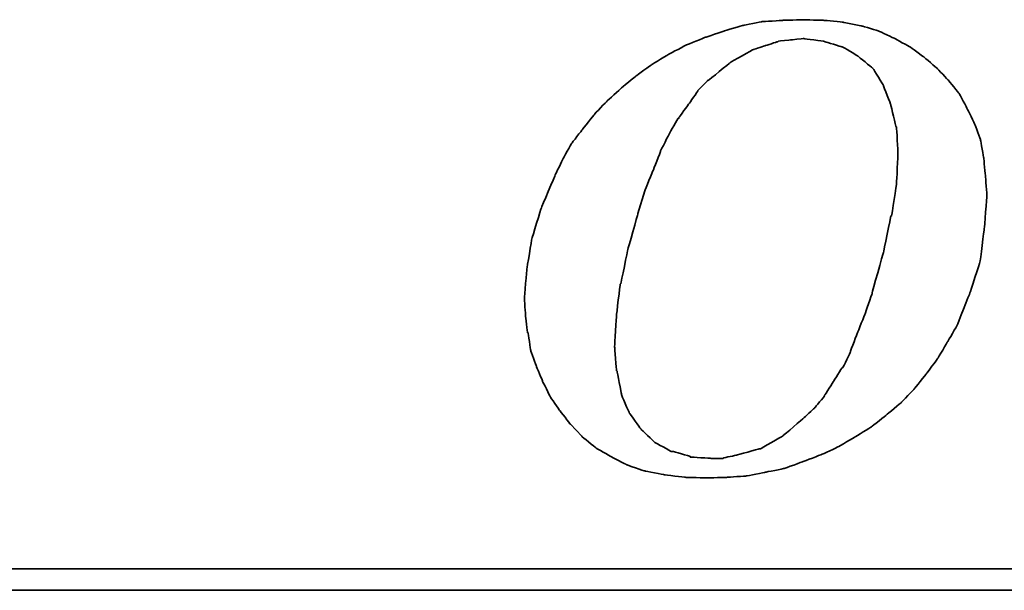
# Model space of a CAD drawing. Header units: millimetres. Extents: x 392 to 686, y 99 to 222.
# Tile 34 of 51: x 608.36 to 618.11, y 130.03 to 135.69. Entities that reach past the tile are written whole.
import ezdxf

# ---------------------------------------------------------------- set-up
doc = ezdxf.new("R2010")
doc.units = ezdxf.units.MM
doc.layers.add('DIM', color=4, linetype='Continuous')
doc.layers.add('layer 1', color=7, linetype='Continuous')

# ---------------------------------------------------------------- blocks, each defined once
blk = doc.blocks.new('TBI MOTION logo(完整正式版)')
at = {"layer": 'layer 1', "color": 22, "lineweight": 35}
for points, knots in [([(-11.34375, -6.98375), (-11.34375, -6.98375), (-10.91375, -7.43875), (-10.91375, -7.43875), (-10.91375, -7.43875), (-10.91375, -7.43875), (-10.38625, -7.87125), (-10.38625, -7.87125), (-10.38625, -7.87125), (-10.38625, -7.87125), (-9.81125, -8.20375), (-9.81125, -8.20375), (-9.81125, -8.20375), (-9.81125, -8.20375), (-9.21125, -8.51875), (-9.21125, -8.51875), (-9.21125, -8.51875), (-9.21125, -8.51875), (-8.51625, -8.75875), (-8.51625, -8.75875), (-8.51625, -8.75875), (-8.51625, -8.75875), (-7.77125, -8.90375), (-7.77125, -8.90375), (-7.77125, -8.90375), (-7.77125, -8.90375), (-6.97875, -8.99875), (-6.97875, -8.99875), (-6.97875, -8.99875), (-6.97875, -8.99875), (-6.14125, -9.02375), (-6.14125, -9.02375), (-6.14125, -9.02375), (-6.14125, -9.02375), (-5.37125, -8.99875), (-5.37125, -8.99875), (-5.37125, -8.99875), (-5.37125, -8.99875), (-4.65375, -8.94875), (-4.65375, -8.94875), (-4.65375, -8.94875), (-4.65375, -8.94875), (-3.93375, -8.80625), (-3.93375, -8.80625), (-3.93375, -8.80625), (-3.93375, -8.80625), (-3.21375, -8.66375), (-3.21375, -8.66375), (-3.21375, -8.66375), (-3.21375, -8.66375), (-2.49375, -8.39875), (-2.49375, -8.39875), (-2.49375, -8.39875), (-2.49375, -8.39875), (-1.79875, -8.13375), (-1.79875, -8.13375), (-1.79875, -8.13375), (-1.79875, -8.13375), (-1.17375, -7.84375), (-1.17375, -7.84375), (-1.17375, -7.84375), (-1.17375, -7.84375), (-0.52375, -7.46375), (-0.52375, -7.46375), (-0.52375, -7.46375), (-0.52375, -7.46375), (0.10124, -7.07875), (0.10124, -7.07875), (0.10124, -7.07875), (0.10124, -7.07875), (0.67625, -6.62375), (0.67625, -6.62375), (0.67625, -6.62375), (0.67625, -6.62375), (1.24874, -6.14375), (1.24874, -6.14375), (1.24874, -6.14375), (1.24874, -6.14375), (1.72874, -5.64125), (1.72874, -5.64125), (1.72874, -5.64125), (1.72874, -5.64125), (2.18624, -5.06375), (2.18624, -5.06375), (2.18624, -5.06375), (2.18624, -5.06375), (2.61625, -4.48874), (2.61625, -4.48874), (2.61625, -4.48874), (2.61625, -4.48874), (3.00125, -3.83874), (3.00125, -3.83874), (3.00125, -3.83874), (3.00125, -3.83874), (3.36124, -3.21374), (3.36124, -3.21374), (3.36124, -3.21374), (3.36124, -3.21374), (3.84374, -1.99125), (3.84374, -1.99125), (3.84374, -1.99125), (3.84374, -1.99125), (4.22625, -0.81875), (4.22625, -0.81875), (4.22625, -0.81875), (4.22625, -0.81875), (4.39125, 0.45624), (4.39125, 0.45624), (4.39125, 0.45624), (4.39125, 0.45624), (4.48874, 1.70124), (4.48874, 1.70124), (4.48874, 1.70124), (4.48874, 1.70124), (4.43874, 2.44625), (4.43874, 2.44625), (4.43874, 2.44625), (4.43874, 2.44625), (4.36874, 3.14125), (4.36874, 3.14125), (4.36874, 3.14125), (4.36874, 3.14125), (4.25125, 3.81125), (4.25125, 3.81125), (4.25125, 3.81125), (4.25125, 3.81125), (4.03124, 4.41125), (4.03124, 4.41125), (4.03124, 4.41125), (4.03124, 4.41125), (3.74374, 5.01125), (3.74374, 5.01125), (3.74374, 5.01125), (3.74374, 5.01125), (3.43124, 5.58875), (3.43124, 5.58875), (3.43124, 5.58875), (3.43124, 5.58875), (3.02625, 6.09125), (3.02625, 6.09125), (3.02625, 6.09125), (3.02625, 6.09125), (2.59374, 6.54875), (2.59374, 6.54875), (2.59374, 6.54875), (2.59374, 6.54875), (2.09124, 6.98125), (2.09124, 6.98125), (2.09124, 6.98125), (2.09124, 6.98125), (1.56124, 7.36625), (1.56124, 7.36625), (1.56124, 7.36625), (1.56124, 7.36625), (0.98624, 7.67625), (0.98624, 7.67625), (0.98624, 7.67625), (0.98624, 7.67625), (0.38624, 7.96375), (0.38624, 7.96375), (0.38624, 7.96375), (0.38624, 7.96375), (-0.25875, 8.15625), (-0.25875, 8.15625), (-0.25875, 8.15625), (-0.25875, 8.15625), (-0.98125, 8.30125), (-0.98125, 8.30125), (-0.98125, 8.30125), (-0.98125, 8.30125), (-1.70124, 8.37125), (-1.70124, 8.37125), (-1.70124, 8.37125), (-1.70124, 8.37125), (-2.49375, 8.39624), (-2.49375, 8.39624), (-2.49375, 8.39624), (-2.49375, 8.39624), (-3.28625, 8.37125), (-3.28625, 8.37125), (-3.28625, 8.37125), (-3.28625, 8.37125), (-4.05125, 8.32125), (-4.05125, 8.32125), (-4.05125, 8.32125), (-4.05125, 8.32125), (-4.77375, 8.18125), (-4.77375, 8.18125), (-4.77375, 8.18125), (-4.77375, 8.18125), (-5.51625, 7.96375), (-5.51625, 7.96375), (-5.51625, 7.96375), (-5.51625, 7.96375), (-6.21125, 7.72625), (-6.21125, 7.72625), (-6.21125, 7.72625), (-6.21125, 7.72625), (-6.92875, 7.43625), (-6.92875, 7.43625), (-6.92875, 7.43625), (-6.92875, 7.43625), (-7.57875, 7.10125), (-7.57875, 7.10125), (-7.57875, 7.10125), (-7.57875, 7.10125), (-8.24875, 6.69125), (-8.24875, 6.69125), (-8.24875, 6.69125), (-8.24875, 6.69125), (-8.84875, 6.26125), (-8.84875, 6.26125), (-8.84875, 6.26125), (-8.84875, 6.26125), (-9.42625, 5.78125), (-9.42625, 5.78125), (-9.42625, 5.78125), (-9.42625, 5.78125), (-9.95375, 5.30125), (-9.95375, 5.30125), (-9.95375, 5.30125), (-9.95375, 5.30125), (-10.43375, 4.79624), (-10.43375, 4.79624), (-10.43375, 4.79624), (-10.43375, 4.79624), (-10.88875, 4.22125), (-10.88875, 4.22125), (-10.88875, 4.22125), (-10.88875, 4.22125), (-11.29875, 3.69375), (-11.29875, 3.69375), (-11.29875, 3.69375), (-11.29875, 3.69375), (-11.63375, 3.09125), (-11.63375, 3.09125), (-11.63375, 3.09125), (-11.63375, 3.09125), (-11.91875, 2.49625), (-11.91875, 2.49625), (-11.91875, 2.49625), (-11.91875, 2.49625), (-12.44875, 1.24625), (-12.44875, 1.24625), (-12.44875, 1.24625), (-12.44875, 1.24625), (-12.80875, 0.06874), (-12.80875, 0.06874), (-12.80875, 0.06874), (-12.80875, 0.06874), (-12.99875, -1.07875), (-12.99875, -1.07875), (-12.99875, -1.07875), (-12.99875, -1.07875), (-13.09375, -2.18375), (-13.09375, -2.18375), (-13.09375, -2.18375), (-13.09375, -2.18375), (-13.04875, -2.85375), (-13.04875, -2.85375), (-13.04875, -2.85375), (-13.04875, -2.85375), (-12.97375, -3.50375), (-12.97375, -3.50375), (-12.97375, -3.50375), (-12.97375, -3.50375), (-12.95375, -3.50375), (-12.95375, -3.50375), (-12.95375, -3.50375), (-12.95375, -3.50375), (-12.85375, -4.17375), (-12.85375, -4.17375), (-12.85375, -4.17375), (-12.85375, -4.17375), (-12.63875, -4.77624), (-12.63875, -4.77624), (-12.63875, -4.77624), (-12.63875, -4.77624), (-12.39875, -5.35125), (-12.39875, -5.35125), (-12.39875, -5.35125), (-12.39875, -5.35125), (-12.11375, -5.92875), (-12.11375, -5.92875), (-12.11375, -5.92875), (-12.11375, -5.92875), (-11.75375, -6.45375), (-11.75375, -6.45375), (-11.75375, -6.45375), (-11.75375, -6.45375), (-11.34375, -6.98375), (-11.34375, -6.98375)], [0, 0, 0, 0, 0.01369863, 0.01369863, 0.01369863, 0.01369864, 0.02739726, 0.02739726, 0.02739726, 0.02739727, 0.04109589, 0.04109589, 0.04109589, 0.0410959, 0.05479452, 0.05479452, 0.05479452, 0.05479453, 0.06849315, 0.06849315, 0.06849315, 0.06849316, 0.08219178, 0.08219178, 0.08219178, 0.08219179, 0.09589041, 0.09589041, 0.09589041, 0.09589042, 0.10958904, 0.10958904, 0.10958904, 0.10958905, 0.12328767, 0.12328767, 0.12328767, 0.12328768, 0.1369863, 0.1369863, 0.1369863, 0.13698631, 0.15068493, 0.15068493, 0.15068493, 0.15068494, 0.16438356, 0.16438356, 0.16438356, 0.16438357, 0.17808219, 0.17808219, 0.17808219, 0.1780822, 0.19178082, 0.19178082, 0.19178082, 0.19178083, 0.20547945, 0.20547945, 0.20547945, 0.20547946, 0.21917808, 0.21917808, 0.21917808, 0.21917809, 0.23287671, 0.23287671, 0.23287671, 0.23287672, 0.24657534, 0.24657534, 0.24657534, 0.24657535, 0.26027397, 0.26027397, 0.26027397, 0.26027398, 0.2739726, 0.2739726, 0.2739726, 0.27397261, 0.28767123, 0.28767123, 0.28767123, 0.28767124, 0.30136986, 0.30136986, 0.30136986, 0.30136987, 0.31506849, 0.31506849, 0.31506849, 0.3150685, 0.32876712, 0.32876712, 0.32876712, 0.32876713, 0.34246575, 0.34246575, 0.34246575, 0.34246576, 0.35616438, 0.35616438, 0.35616438, 0.35616439, 0.36986301, 0.36986301, 0.36986301, 0.36986302, 0.38356164, 0.38356164, 0.38356164, 0.38356165, 0.39726027, 0.39726027, 0.39726027, 0.39726028, 0.4109589, 0.4109589, 0.4109589, 0.41095891, 0.42465753, 0.42465753, 0.42465753, 0.42465754, 0.43835616, 0.43835616, 0.43835616, 0.43835617, 0.45205479, 0.45205479, 0.45205479, 0.4520548, 0.46575342, 0.46575342, 0.46575342, 0.46575343, 0.47945205, 0.47945205, 0.47945205, 0.47945206, 0.49315068, 0.49315068, 0.49315068, 0.49315069, 0.50684932, 0.50684932, 0.50684932, 0.50684933, 0.52054795, 0.52054795, 0.52054795, 0.52054796, 0.53424658, 0.53424658, 0.53424658, 0.53424659, 0.54794521, 0.54794521, 0.54794521, 0.54794522, 0.56164384, 0.56164384, 0.56164384, 0.56164385, 0.57534247, 0.57534247, 0.57534247, 0.57534248, 0.5890411, 0.5890411, 0.5890411, 0.58904111, 0.60273973, 0.60273973, 0.60273973, 0.60273974, 0.61643836, 0.61643836, 0.61643836, 0.61643837, 0.63013699, 0.63013699, 0.63013699, 0.630137, 0.64383562, 0.64383562, 0.64383562, 0.64383563, 0.65753425, 0.65753425, 0.65753425, 0.65753426, 0.67123288, 0.67123288, 0.67123288, 0.67123289, 0.68493151, 0.68493151, 0.68493151, 0.68493152, 0.69863014, 0.69863014, 0.69863014, 0.69863015, 0.71232877, 0.71232877, 0.71232877, 0.71232878, 0.7260274, 0.7260274, 0.7260274, 0.72602741, 0.73972603, 0.73972603, 0.73972603, 0.73972604, 0.75342466, 0.75342466, 0.75342466, 0.75342467, 0.76712329, 0.76712329, 0.76712329, 0.7671233, 0.78082192, 0.78082192, 0.78082192, 0.78082193, 0.79452055, 0.79452055, 0.79452055, 0.79452056, 0.80821918, 0.80821918, 0.80821918, 0.80821919, 0.82191781, 0.82191781, 0.82191781, 0.82191782, 0.83561644, 0.83561644, 0.83561644, 0.83561645, 0.84931507, 0.84931507, 0.84931507, 0.84931508, 0.8630137, 0.8630137, 0.8630137, 0.86301371, 0.87671233, 0.87671233, 0.87671233, 0.87671234, 0.89041096, 0.89041096, 0.89041096, 0.89041097, 0.90410959, 0.90410959, 0.90410959, 0.9041096, 0.91780822, 0.91780822, 0.91780822, 0.91780823, 0.93150685, 0.93150685, 0.93150685, 0.93150686, 0.94520548, 0.94520548, 0.94520548, 0.94520549, 0.95890411, 0.95890411, 0.95890411, 0.95890412, 0.97260274, 0.97260274, 0.97260274, 0.97260275, 0.98630137, 0.98630137, 0.98630137, 0.98630138, 1, 1, 1, 1]), ([(-8.77875, 1.03124), (-8.77875, 1.03124), (-8.51625, 1.89625), (-8.51625, 1.89625), (-8.51625, 1.89625), (-8.51625, 1.89625), (-8.20375, 2.66375), (-8.20375, 2.66375), (-8.20375, 2.66375), (-8.20375, 2.66375), (-7.91625, 3.38125), (-7.91625, 3.38125), (-7.91625, 3.38125), (-7.91625, 3.38125), (-7.91625, 3.40624), (-7.91625, 3.40624), (-7.91625, 3.40624), (-7.91625, 3.40624), (-7.57875, 4.07624), (-7.57875, 4.07624), (-7.57875, 4.07624), (-7.57875, 4.07624), (-7.24375, 4.65125), (-7.24375, 4.65125), (-7.24375, 4.65125), (-7.24375, 4.65125), (-7.21875, 4.65125), (-7.21875, 4.65125), (-7.21875, 4.65125), (-7.21875, 4.65125), (-7.21875, 4.67624), (-7.21875, 4.67624), (-7.21875, 4.67624), (-7.21875, 4.67624), (-6.83625, 5.20375), (-6.83625, 5.20375), (-6.83625, 5.20375), (-6.83625, 5.20375), (-6.49875, 5.68625), (-6.49875, 5.68625), (-6.49875, 5.68625), (-6.49875, 5.68625), (-6.49875, 5.70625), (-6.49875, 5.70625), (-6.49875, 5.70625), (-6.49875, 5.70625), (-6.11625, 6.09125), (-6.11625, 6.09125), (-6.11625, 6.09125), (-6.11625, 6.09125), (-6.09125, 6.09125), (-6.09125, 6.09125), (-6.09125, 6.09125), (-6.09125, 6.09125), (-5.27375, 6.76625), (-5.27375, 6.76625), (-5.27375, 6.76625), (-5.27375, 6.76625), (-5.24875, 6.76625), (-5.24875, 6.76625), (-5.24875, 6.76625), (-5.24875, 6.76625), (-5.24875, 6.78625), (-5.24875, 6.78625), (-5.24875, 6.78625), (-5.24875, 6.78625), (-4.38875, 7.26624), (-4.38875, 7.26624), (-4.38875, 7.26624), (-4.38875, 7.26624), (-4.36125, 7.26624), (-4.36125, 7.26624), (-4.36125, 7.26624), (-4.36125, 7.26624), (-3.93375, 7.41125), (-3.93375, 7.41125), (-3.93375, 7.41125), (-3.93375, 7.41125), (-3.47375, 7.55625), (-3.47375, 7.55625), (-3.47375, 7.55625), (-3.47375, 7.55625), (-3.45375, 7.55625), (-3.45375, 7.55625), (-3.45375, 7.55625), (-3.45375, 7.55625), (-3.42875, 7.58124), (-3.42875, 7.58124), (-3.42875, 7.58124), (-3.42875, 7.58124), (-2.97375, 7.62625), (-2.97375, 7.62625), (-2.97375, 7.62625), (-2.97375, 7.62625), (-2.49375, 7.67625), (-2.49375, 7.67625), (-2.49375, 7.67625), (-2.49375, 7.67625), (-2.46875, 7.67625), (-2.46875, 7.67625), (-2.46875, 7.67625), (-2.46875, 7.67625), (-1.70124, 7.58124), (-1.70124, 7.58124), (-1.70124, 7.58124), (-1.70124, 7.58124), (-1.67875, 7.55625), (-1.67875, 7.55625), (-1.67875, 7.55625), (-1.67875, 7.55625), (-1.65375, 7.55625), (-1.65375, 7.55625), (-1.65375, 7.55625), (-1.65375, 7.55625), (-1.03125, 7.36625), (-1.03125, 7.36625), (-1.03125, 7.36625), (-1.03125, 7.36625), (-1.00625, 7.36625), (-1.00625, 7.36625), (-1.00625, 7.36625), (-1.00625, 7.36625), (-0.43124, 7.02624), (-0.43124, 7.02624), (-0.43124, 7.02624), (-0.43124, 7.02624), (-0.40625, 7.00624), (-0.40625, 7.00624), (-0.40625, 7.00624), (-0.40625, 7.00624), (0.12124, 6.57124), (0.12124, 6.57124), (0.12124, 6.57124), (0.12124, 6.57124), (0.14624, 6.54875), (0.14624, 6.54875), (0.14624, 6.54875), (0.14624, 6.54875), (0.17124, 6.52375), (0.17124, 6.52375), (0.17124, 6.52375), (0.17124, 6.52375), (0.55625, 5.89875), (0.55625, 5.89875), (0.55625, 5.89875), (0.55625, 5.89875), (0.55625, 5.87625), (0.55625, 5.87625), (0.55625, 5.87625), (0.55625, 5.87625), (0.84124, 5.15625), (0.84124, 5.15625), (0.84124, 5.15625), (0.84124, 5.15625), (0.84124, 5.13125), (0.84124, 5.13125), (0.84124, 5.13125), (0.84124, 5.13125), (1.03624, 4.31875), (1.03624, 4.31875), (1.03624, 4.31875), (1.03624, 4.31875), (1.05624, 4.31875), (1.05624, 4.31875), (1.05624, 4.31875), (1.05624, 4.31875), (1.05624, 4.29125), (1.05624, 4.29125), (1.05624, 4.29125), (1.05624, 4.29125), (1.10625, 3.33125), (1.10625, 3.33125), (1.10625, 3.33125), (1.10625, 3.33125), (1.10625, 3.30875), (1.10625, 3.30875), (1.10625, 3.30875), (1.10625, 3.30875), (1.05624, 2.20624), (1.05624, 2.20624), (1.05624, 2.20624), (1.05624, 2.20624), (1.05624, 2.18124), (1.05624, 2.18124), (1.05624, 2.18124), (1.05624, 2.18124), (0.86624, 0.93624), (0.86624, 0.93624), (0.86624, 0.93624), (0.86624, 0.93624), (0.84124, 0.93624), (0.84124, 0.93624), (0.84124, 0.93624), (0.84124, 0.93624), (0.55625, -0.45874), (0.55625, -0.45874), (0.55625, -0.45874), (0.55625, -0.45874), (0.12124, -1.99125), (0.12124, -1.99125), (0.12124, -1.99125), (0.12124, -1.99125), (0.12124, -2.01874), (0.12124, -2.01874), (0.12124, -2.01874), (0.12124, -2.01874), (-0.13874, -2.78375), (-0.13874, -2.78375), (-0.13874, -2.78375), (-0.13874, -2.78375), (-0.43124, -3.50375), (-0.43124, -3.50375), (-0.43124, -3.50375), (-0.43124, -3.50375), (-0.69375, -4.19875), (-0.69375, -4.19875), (-0.69375, -4.19875), (-0.69375, -4.19875), (-0.69375, -4.22375), (-0.69375, -4.22375), (-0.69375, -4.22375), (-0.69375, -4.22375), (-0.98125, -4.82374), (-0.98125, -4.82374), (-0.98125, -4.82374), (-0.98125, -4.82374), (-1.00625, -4.82374), (-1.00625, -4.82374), (-1.00625, -4.82374), (-1.00625, -4.82374), (-1.33875, -5.35125), (-1.33875, -5.35125), (-1.33875, -5.35125), (-1.33875, -5.35125), (-1.67875, -5.87875), (-1.67875, -5.87875), (-1.67875, -5.87875), (-1.67875, -5.87875), (-1.67875, -5.90375), (-1.67875, -5.90375), (-1.67875, -5.90375), (-1.67875, -5.90375), (-2.05875, -6.35875), (-2.05875, -6.35875), (-2.05875, -6.35875), (-2.05875, -6.35875), (-2.08375, -6.38375), (-2.08375, -6.38375), (-2.08375, -6.38375), (-2.08375, -6.38375), (-2.46875, -6.74375), (-2.46875, -6.74375), (-2.46875, -6.74375), (-2.46875, -6.74375), (-3.25875, -7.41625), (-3.25875, -7.41625), (-3.25875, -7.41625), (-3.25875, -7.41625), (-3.28625, -7.43875), (-3.28625, -7.43875), (-3.28625, -7.43875), (-3.28625, -7.43875), (-4.12375, -7.91875), (-4.12375, -7.91875), (-4.12375, -7.91875), (-4.12375, -7.91875), (-4.14875, -7.91875), (-4.14875, -7.91875), (-4.14875, -7.91875), (-4.14875, -7.91875), (-4.17125, -7.91875), (-4.17125, -7.91875), (-4.17125, -7.91875), (-4.17125, -7.91875), (-5.03375, -8.15875), (-5.03375, -8.15875), (-5.03375, -8.15875), (-5.03375, -8.15875), (-5.51625, -8.25625), (-5.51625, -8.25625), (-5.51625, -8.25625), (-5.51625, -8.25625), (-5.54125, -8.27875), (-5.54125, -8.27875), (-5.54125, -8.27875), (-5.54125, -8.27875), (-5.56375, -8.27875), (-5.56375, -8.27875), (-5.56375, -8.27875), (-5.56375, -8.27875), (-5.99625, -8.27875), (-5.99625, -8.27875), (-5.99625, -8.27875), (-5.99625, -8.27875), (-6.76375, -8.23125), (-6.76375, -8.23125), (-6.76375, -8.23125), (-6.76375, -8.23125), (-6.78875, -8.23125), (-6.78875, -8.23125), (-6.78875, -8.23125), (-6.78875, -8.23125), (-6.78875, -8.20375), (-6.78875, -8.20375), (-6.78875, -8.20375), (-6.78875, -8.20375), (-7.45875, -8.01375), (-7.45875, -8.01375), (-7.45875, -8.01375), (-7.45875, -8.01375), (-7.48375, -8.01375), (-7.48375, -8.01375), (-7.48375, -8.01375), (-7.48375, -8.01375), (-7.50875, -8.01375), (-7.50875, -8.01375), (-7.50875, -8.01375), (-7.50875, -8.01375), (-8.13125, -7.67875), (-8.13125, -7.67875), (-8.13125, -7.67875), (-8.13125, -7.67875), (-8.15625, -7.65375), (-8.15625, -7.65375), (-8.15625, -7.65375), (-8.15625, -7.65375), (-8.65875, -7.17375), (-8.65875, -7.17375), (-8.65875, -7.17375), (-8.65875, -7.17375), (-8.68375, -7.14875), (-8.68375, -7.14875), (-8.68375, -7.14875), (-8.68375, -7.14875), (-9.08875, -6.57375), (-9.08875, -6.57375), (-9.08875, -6.57375), (-9.08875, -6.57375), (-9.11375, -6.54875), (-9.11375, -6.54875), (-9.11375, -6.54875), (-9.11375, -6.54875), (-9.11375, -6.52875), (-9.11375, -6.52875), (-9.11375, -6.52875), (-9.11375, -6.52875), (-9.40375, -5.85375), (-9.40375, -5.85375), (-9.40375, -5.85375), (-9.40375, -5.85375), (-9.40375, -5.82875), (-9.40375, -5.82875), (-9.40375, -5.82875), (-9.40375, -5.82875), (-9.56875, -4.96875), (-9.56875, -4.96875), (-9.56875, -4.96875), (-9.56875, -4.96875), (-9.59375, -4.94375), (-9.59375, -4.94375), (-9.59375, -4.94375), (-9.59375, -4.94375), (-9.66375, -4.03375), (-9.66375, -4.03375), (-9.66375, -4.03375), (-9.66375, -4.03375), (-9.66375, -4.00875), (-9.66375, -4.00875), (-9.66375, -4.00875), (-9.66375, -4.00875), (-9.59375, -2.85375), (-9.59375, -2.85375), (-9.59375, -2.85375), (-9.59375, -2.85375), (-9.45125, -1.65875), (-9.45125, -1.65875), (-9.45125, -1.65875), (-9.45125, -1.65875), (-9.42625, -1.63375), (-9.42625, -1.63375), (-9.42625, -1.63375), (-9.42625, -1.63375), (-9.16125, -0.33875), (-9.16125, -0.33875), (-9.16125, -0.33875), (-9.16125, -0.33875), (-8.77875, 1.00624), (-8.77875, 1.00624), (-8.77875, 1.00624), (-8.77875, 1.00624), (-8.77875, 1.03124), (-8.77875, 1.03124)], [0, 0, 0, 0, 0.01020408, 0.01020408, 0.01020408, 0.01020409, 0.02040816, 0.02040816, 0.02040816, 0.02040817, 0.03061224, 0.03061224, 0.03061224, 0.03061225, 0.04081633, 0.04081633, 0.04081633, 0.04081634, 0.05102041, 0.05102041, 0.05102041, 0.05102042, 0.06122449, 0.06122449, 0.06122449, 0.0612245, 0.07142857, 0.07142857, 0.07142857, 0.07142858, 0.08163265, 0.08163265, 0.08163265, 0.08163266, 0.09183673, 0.09183673, 0.09183673, 0.09183674, 0.10204082, 0.10204082, 0.10204082, 0.10204083, 0.1122449, 0.1122449, 0.1122449, 0.11224491, 0.12244898, 0.12244898, 0.12244898, 0.12244899, 0.13265306, 0.13265306, 0.13265306, 0.13265307, 0.14285714, 0.14285714, 0.14285714, 0.14285715, 0.15306122, 0.15306122, 0.15306122, 0.15306123, 0.16326531, 0.16326531, 0.16326531, 0.16326532, 0.17346939, 0.17346939, 0.17346939, 0.1734694, 0.18367347, 0.18367347, 0.18367347, 0.18367348, 0.19387755, 0.19387755, 0.19387755, 0.19387756, 0.20408163, 0.20408163, 0.20408163, 0.20408164, 0.21428571, 0.21428571, 0.21428571, 0.21428572, 0.2244898, 0.2244898, 0.2244898, 0.22448981, 0.23469388, 0.23469388, 0.23469388, 0.23469389, 0.24489796, 0.24489796, 0.24489796, 0.24489797, 0.25510204, 0.25510204, 0.25510204, 0.25510205, 0.26530612, 0.26530612, 0.26530612, 0.26530613, 0.2755102, 0.2755102, 0.2755102, 0.27551021, 0.28571429, 0.28571429, 0.28571429, 0.2857143, 0.29591837, 0.29591837, 0.29591837, 0.29591838, 0.30612245, 0.30612245, 0.30612245, 0.30612246, 0.31632653, 0.31632653, 0.31632653, 0.31632654, 0.32653061, 0.32653061, 0.32653061, 0.32653062, 0.33673469, 0.33673469, 0.33673469, 0.3367347, 0.34693878, 0.34693878, 0.34693878, 0.34693879, 0.35714286, 0.35714286, 0.35714286, 0.35714287, 0.36734694, 0.36734694, 0.36734694, 0.36734695, 0.37755102, 0.37755102, 0.37755102, 0.37755103, 0.3877551, 0.3877551, 0.3877551, 0.38775511, 0.39795918, 0.39795918, 0.39795918, 0.39795919, 0.40816327, 0.40816327, 0.40816327, 0.40816328, 0.41836735, 0.41836735, 0.41836735, 0.41836736, 0.42857143, 0.42857143, 0.42857143, 0.42857144, 0.43877551, 0.43877551, 0.43877551, 0.43877552, 0.44897959, 0.44897959, 0.44897959, 0.4489796, 0.45918367, 0.45918367, 0.45918367, 0.45918368, 0.46938776, 0.46938776, 0.46938776, 0.46938777, 0.47959184, 0.47959184, 0.47959184, 0.47959185, 0.48979592, 0.48979592, 0.48979592, 0.48979593, 0.5, 0.5, 0.5, 0.50000001, 0.51020408, 0.51020408, 0.51020408, 0.51020409, 0.52040816, 0.52040816, 0.52040816, 0.52040817, 0.53061224, 0.53061224, 0.53061224, 0.53061225, 0.54081633, 0.54081633, 0.54081633, 0.54081634, 0.55102041, 0.55102041, 0.55102041, 0.55102042, 0.56122449, 0.56122449, 0.56122449, 0.5612245, 0.57142857, 0.57142857, 0.57142857, 0.57142858, 0.58163265, 0.58163265, 0.58163265, 0.58163266, 0.59183673, 0.59183673, 0.59183673, 0.59183674, 0.60204082, 0.60204082, 0.60204082, 0.60204083, 0.6122449, 0.6122449, 0.6122449, 0.61224491, 0.62244898, 0.62244898, 0.62244898, 0.62244899, 0.63265306, 0.63265306, 0.63265306, 0.63265307, 0.64285714, 0.64285714, 0.64285714, 0.64285715, 0.65306122, 0.65306122, 0.65306122, 0.65306123, 0.66326531, 0.66326531, 0.66326531, 0.66326532, 0.67346939, 0.67346939, 0.67346939, 0.6734694, 0.68367347, 0.68367347, 0.68367347, 0.68367348, 0.69387755, 0.69387755, 0.69387755, 0.69387756, 0.70408163, 0.70408163, 0.70408163, 0.70408164, 0.71428571, 0.71428571, 0.71428571, 0.71428572, 0.7244898, 0.7244898, 0.7244898, 0.72448981, 0.73469388, 0.73469388, 0.73469388, 0.73469389, 0.74489796, 0.74489796, 0.74489796, 0.74489797, 0.75510204, 0.75510204, 0.75510204, 0.75510205, 0.76530612, 0.76530612, 0.76530612, 0.76530613, 0.7755102, 0.7755102, 0.7755102, 0.77551021, 0.78571429, 0.78571429, 0.78571429, 0.7857143, 0.79591837, 0.79591837, 0.79591837, 0.79591838, 0.80612245, 0.80612245, 0.80612245, 0.80612246, 0.81632653, 0.81632653, 0.81632653, 0.81632654, 0.82653061, 0.82653061, 0.82653061, 0.82653062, 0.83673469, 0.83673469, 0.83673469, 0.8367347, 0.84693878, 0.84693878, 0.84693878, 0.84693879, 0.85714286, 0.85714286, 0.85714286, 0.85714287, 0.86734694, 0.86734694, 0.86734694, 0.86734695, 0.87755102, 0.87755102, 0.87755102, 0.87755103, 0.8877551, 0.8877551, 0.8877551, 0.88775511, 0.89795918, 0.89795918, 0.89795918, 0.89795919, 0.90816327, 0.90816327, 0.90816327, 0.90816328, 0.91836735, 0.91836735, 0.91836735, 0.91836736, 0.92857143, 0.92857143, 0.92857143, 0.92857144, 0.93877551, 0.93877551, 0.93877551, 0.93877552, 0.94897959, 0.94897959, 0.94897959, 0.9489796, 0.95918367, 0.95918367, 0.95918367, 0.95918368, 0.96938776, 0.96938776, 0.96938776, 0.96938777, 0.97959184, 0.97959184, 0.97959184, 0.97959185, 0.98979592, 0.98979592, 0.98979592, 0.98979593, 1, 1, 1, 1]), ([(75.90875, -9.47875), (75.90875, -9.47875), (75.90875, -12.28625), (75.90875, -12.28625), (75.90875, -12.28625), (75.90875, -12.28625), (75.90875, -12.47875), (75.90875, -12.47875), (75.90875, -12.47875), (75.90875, -12.47875), (75.71625, -12.47875), (75.71625, -12.47875), (75.71625, -12.47875), (75.71625, -12.47875), (-88.32875, -12.47875), (-88.32875, -12.47875), (-88.32875, -12.47875), (-88.32875, -12.47875), (-88.32875, -13.29375), (-88.32875, -13.29375), (-88.32875, -13.29375), (-88.32875, -13.29375), (82.89125, -13.29375), (82.89125, -13.29375), (82.89125, -13.29375), (82.89125, -13.29375), (75.90875, -9.47875), (75.90875, -9.47875)], [0, 0, 0, 0, 0.14285714, 0.14285714, 0.14285714, 0.14285715, 0.28571429, 0.28571429, 0.28571429, 0.2857143, 0.42857143, 0.42857143, 0.42857143, 0.42857144, 0.57142857, 0.57142857, 0.57142857, 0.57142858, 0.71428571, 0.71428571, 0.71428571, 0.71428572, 0.85714286, 0.85714286, 0.85714286, 0.85714287, 1, 1, 1, 1])]:
    blk.add_open_spline(points, degree=3, knots=knots, dxfattribs=at)

msp = doc.modelspace()

# ---------------------------------------------------------------- block references
at = {"layer": 'DIM', "color": 7, "xscale": 0.2606204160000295, "yscale": 0.2606204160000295, "zscale": 0.2606204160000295}
msp.add_blockref('TBI MOTION logo(完整正式版)', (616.7678, 133.4979), dxfattribs=at)

doc.saveas('drawing.dxf')
